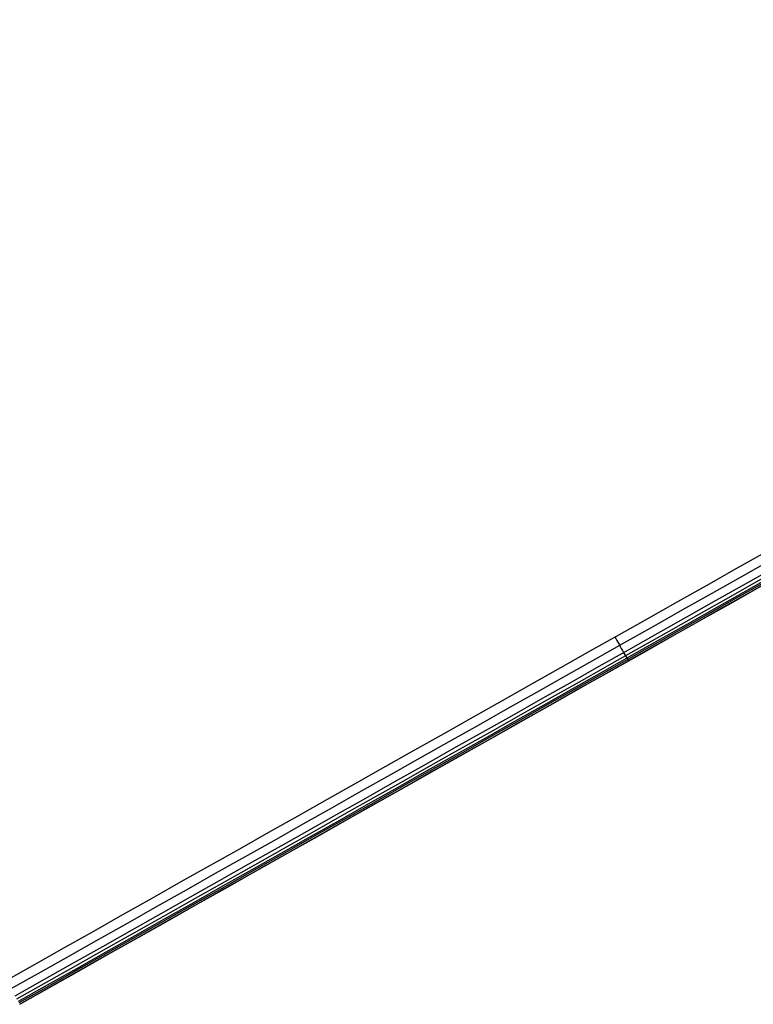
# Model space of a CAD drawing. Extents: x 8195 to 9024, y -2232 to -1505.
# Tile 3 of 42: x 8265 to 8310, y -2226 to -2166. Entities that reach past the tile are written whole.
import ezdxf

# ---------------------------------------------------------------- set-up
doc = ezdxf.new("R2010")
doc.units = 0
doc.layers.add('1', color=7, linetype='CONTINUOUS')

msp = doc.modelspace()

# ---------------------------------------------------------------- linework, layer by layer
at = {"layer": '1', "color": 7, "extrusion": (-0.491256, 0.871014, 0.001505)}
msp.add_arc((-2518.815, -444294.729, -5998.668), 444360.683, 90.46244808, 90.49680458, dxfattribs=at)
at = {"layer": '1', "color": 7, "extrusion": (0.491356, -0.870959, 6.21793e-11)}
msp.add_arc((2516.723, -449026.301, 5999.707), 449082.731, 89.50823976, 89.5422352, dxfattribs=at)
at = {"layer": '1', "color": 7, "extrusion": (-0.491359, 0.870957, 2.72642e-08)}
msp.add_arc((-2536.1, -449026.633, -5999.828), 449082.472, 90.45528976, 90.48928495, dxfattribs=at)
at = {"layer": '1', "color": 7, "extrusion": (-0.49145, 0.870906, 8.10456e-05)}
msp.add_arc((-2924.41, -353852.679, -5998.792), 353899.17, 90.51477367, 90.55710286, dxfattribs=at)
at = {"layer": '1', "color": 7, "extrusion": (0.491419, -0.870896, -0.006806)}
msp.add_arc((2901.034, -353006.637, 5998.9), 353093.459, 89.43781114, 89.48023697, dxfattribs=at)
at = {"layer": '1', "color": 7, "extrusion": (0.491366, -0.870893, -0.01018)}
msp.add_arc((2889.544, -351403.678, 5998.848), 351511.004, 89.43336338, 89.47598023, dxfattribs=at)
at = {"layer": '1', "color": 7, "extrusion": (0.491315, -0.870914, -0.010895)}
msp.add_arc((2887.38, -349455.99, 5998.831), 349568.038, 89.42980431, 89.47265803, dxfattribs=at)
at = {"layer": '1', "color": 7, "extrusion": (0.491353, -0.870961, 3.57911e-08)}
msp.add_arc((2943.915, -347990.256, 5999.783), 348037.067, 89.43661271, 89.4796549, dxfattribs=at)
at = {"layer": '1', "color": 7, "extrusion": (-0.870922, -0.491335, 0.009206)}
msp.add_arc((5998.807, 88.658, -6146.654), 1, 227.23301, 0.0052, dxfattribs=at)

doc.saveas('drawing.dxf')
